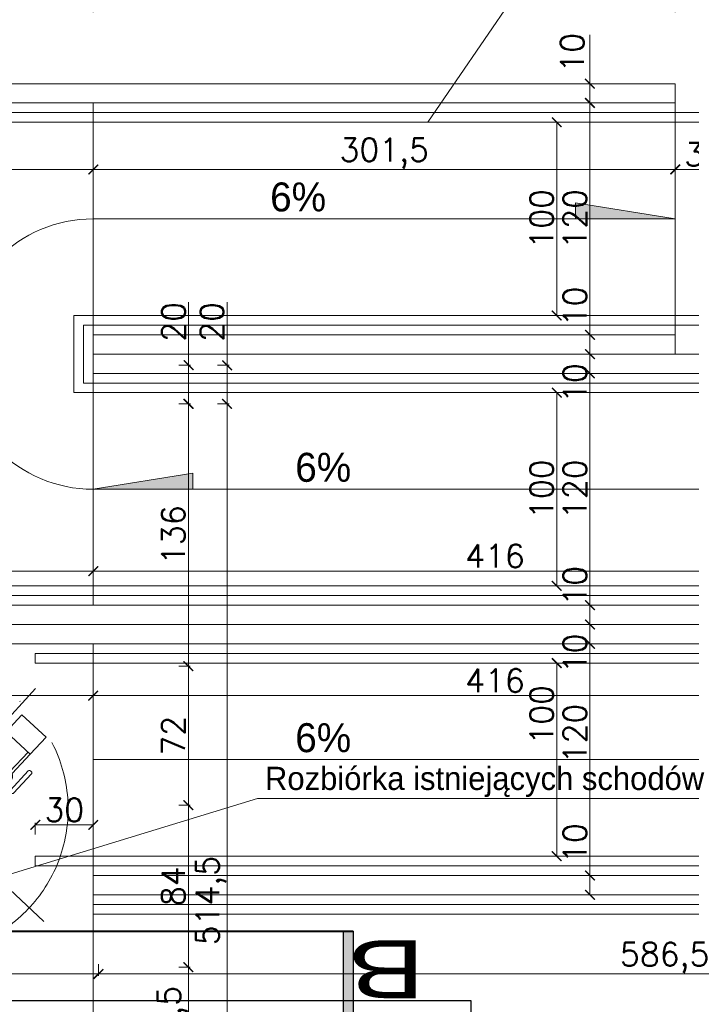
# Model space of a CAD drawing. Header units: millimetres. Extents: x -587 to 33545, y -26688 to 22494.
# Tile 174 of 256: x 10079 to 10427, y 11064 to 11574. Entities that reach past the tile are written whole.
import ezdxf
from ezdxf.lldxf.tags import DXFTag

# ---------------------------------------------------------------- set-up
doc = ezdxf.new("R2010")
doc.units = ezdxf.units.MM
doc.header["$MEASUREMENT"] = 0
doc.linetypes.add('ACAD_ISO10W100', pattern=[18, 12, -3, 0, -3])
doc.layers.add('D-opis', color=104, linetype='Continuous')
for name, color, linetype, lineweight in [('k_wyburzenia widoczne', 252, 'PNEUMATIC2', 30), ('l.widokowa', 140, 'Continuous', 15), ('l.wypełnien', 253, 'Continuous', 5), ('szraf1', 8, 'Continuous', 5), ('wymiarowanie', 176, 'Continuous', 9)]:
    doc.layers.add(name, color=color, linetype=linetype, lineweight=lineweight)
doc.styles.add('ROMANS', font='romans')
doc.styles.add('styl2', font='simplex.shx')
tags = doc.linetypes.add('DASH', pattern=[15, 10, -5]).pattern_tags.tags
tags[6:7] = [DXFTag(74, 4), DXFTag(75, 0), DXFTag(340, '0'), DXFTag(46, 0.0), DXFTag(50, 0.0), DXFTag(44, 0.0), DXFTag(45, 0.0)]
tags[4:5] = [DXFTag(74, 4), DXFTag(75, 0), DXFTag(340, '0'), DXFTag(46, 0.0), DXFTag(50, 0.0), DXFTag(44, 0.0), DXFTag(45, 0.0)]
doc.linetypes.add('PNEUMATIC2', pattern='A,0.5,-0.25,["//",Standard,S=0.2,R=0,X=-0.1,Y=-0.1],-0.25', length=1)
doc.dimstyles.new('Skala 1-50', dxfattribs={"dimtxt": 12, "dimasz": 5, "dimexe": 1, "dimexo": 1, "dimgap": 1.5, "dimtad": 1, "dimdec": 1, "dimrnd": 0.5, "dimtxsty": 'styl2', "dimblk": 'ARCHTICK', "dimcen": 5, "dimadec": 0, "dimazin": 0, "dimtfac": 1, "dimtdec": 1, "dimtmove": 1, "dimatfit": 3, "dimldrblk": 'ARCHTICK', "dimfxl": 5, "dimfxlon": 1, "dimlwd": -1, "dimlwe": -1, "dimarcsym": 0})

# ---------------------------------------------------------------- blocks, each defined once
blk = doc.blocks.new('FOTEL-K')
at = {"linetype": 'ACAD_ISO10W100'}
for p, q in [((5.633, 7.569), (-5.633, -7.569)), ((7.569, -5.633), (-7.569, 5.633))]:
    blk.add_line(p, q, dxfattribs=at)
for p, q in [((0.222, 4.361), (4.187, 1.41)), ((-0.001, 2.861), (-0.108, 2.718)), ((0.798, 2.266), (-0.001, 2.861)), ((-0.108, 2.718), (0.638, 2.163)), ((1.062, 2.419), (5.201, -0.661)), ((1.629, 2.451), (1.412, 2.159)), ((1.827, 2.303), (1.61, 2.011)), ((-2.741, -0.82), (-2.635, -0.677)), ((-1.941, -1.415), (-2.741, -0.82)), ((-2.635, -0.677), (-1.889, -1.232)), ((6.591, -1.997), (5.367, -1.086)), ((-4.113, -1.465), (-0.148, -4.416)), ((5.289, -1.263), (2.729, -4.704)), ((6.489, -2.135), (5.265, -1.224)), ((2.127, -4.792), (-2.012, -1.712)), ((-1.663, -1.972), (-1.907, -2.301)), ((-1.465, -2.119), (-1.709, -2.448)), ((3.805, -5.74), (2.581, -4.829)), ((3.908, -5.603), (2.684, -4.692))]:
    blk.add_line(p, q)
for points in [[(4.297, 0.733), (4.246, 0.664, -0.414214), (4.065, 0.637), (-0.557, 4.077, -0.414214), (-0.584, 4.258), (-0.532, 4.327, -0.414214), (-0.352, 4.353), (4.271, 0.913, -0.414214)], [(6.473, -0.994), (6.427, -1.056, -0.414214), (6.307, -1.074), (5.103, -0.178, -0.414214), (5.085, -0.058), (5.132, 0.004, -0.414214), (5.252, 0.022), (6.456, -0.874, -0.414214)], [(0.556, -4.295), (0.505, -4.364, -0.414214), (0.324, -4.39), (-4.298, -0.95, -0.414214), (-4.325, -0.769), (-4.273, -0.7, -0.414214), (-4.093, -0.674), (0.53, -4.114, -0.414214)], [(2.811, -5.915), (2.857, -5.853, 0.414214), (2.839, -5.733), (1.636, -4.837, 0.414214), (1.515, -4.855), (1.469, -4.917, 0.414214), (1.487, -5.037), (2.691, -5.933, 0.414214)]]:
    blk.add_lwpolyline(points, format="xyb", close=True)
for points in [[(7.655, -2.789), (6.591, -1.997), (5.464, -3.512), (6.527, -4.304)], [(4.869, -6.532), (3.805, -5.74), (4.933, -4.225), (5.997, -5.017)]]:
    blk.add_lwpolyline(points, close=True)
blk.add_circle((0, 0), 8.291, dxfattribs=at)
for centre, radius, start, end in [((4.045, -3.01), 6.195, 118.7855, 167.9004), ((4.33, -3.223), 6.195, 118.7855, 167.9004), ((4.944, -1.006), 0.43, 323.343, 53.343), ((2.384, -4.447), 0.43, 233.343, 323.343)]:
    blk.add_arc(centre, radius, start, end)
blk = doc.blocks.new('_ArchTick')
at = {"color": 0, "linetype": 'ByBlock', "const_width": 0.15}
blk.add_lwpolyline([(-0.5, -0.5), (0.5, 0.5)], dxfattribs=at)
blk = doc.blocks.new('*D5692')
at = {"layer": 'Defpoints', "color": 0}
for p in [(10375.04, 11520.57), (10357.17, 11420.57), (10375.04, 11420.57)]:
    blk.add_point(p, dxfattribs=at)
at = {"layer": 'wymiarowanie', "color": 0}
for p, q in [((10362.17, 11520.57), (10356.17, 11520.57)), ((10357.17, 11520.57), (10357.17, 11420.57)), ((10362.17, 11420.57), (10356.17, 11420.57))]:
    blk.add_line(p, q, dxfattribs=at)
at = {"layer": 'wymiarowanie', "color": 0, "xscale": 5, "yscale": 5, "zscale": 5}
for p, rotation in [((10357.17, 11520.57), 90), ((10357.17, 11420.57), 270)]:
    blk.add_blockref('_ArchTick', p, dxfattribs=dict(at, rotation=rotation))
at = {"layer": 'wymiarowanie', "color": 0, "insert": (10349.37, 11470.57), "char_height": 12, "attachment_point": 5, "rotation": 90, "style": 'styl2'}
blk.add_mtext('100', dxfattribs=at)
blk = doc.blocks.new('*D5693')
at = {"layer": 'Defpoints', "color": 0}
for p in [(10375.04, 11380.57), (10357.17, 11280.57), (10375.04, 11280.57)]:
    blk.add_point(p, dxfattribs=at)
at = {"layer": 'wymiarowanie', "color": 0}
for p, q in [((10362.17, 11380.57), (10356.17, 11380.57)), ((10357.17, 11380.57), (10357.17, 11280.57)), ((10362.17, 11280.57), (10356.17, 11280.57))]:
    blk.add_line(p, q, dxfattribs=at)
at = {"layer": 'wymiarowanie', "color": 0, "xscale": 5, "yscale": 5, "zscale": 5}
for p, rotation in [((10357.17, 11380.57), 90), ((10357.17, 11280.57), 270)]:
    blk.add_blockref('_ArchTick', p, dxfattribs=dict(at, rotation=rotation))
at = {"layer": 'wymiarowanie', "color": 0, "insert": (10349.37, 11330.57), "char_height": 12, "attachment_point": 5, "rotation": 90, "style": 'styl2'}
blk.add_mtext('100', dxfattribs=at)
blk = doc.blocks.new('*D5694')
at = {"layer": 'Defpoints', "color": 0}
for p in [(10375.04, 11240.57), (10357.17, 11140.57), (10375.04, 11140.57)]:
    blk.add_point(p, dxfattribs=at)
at = {"layer": 'wymiarowanie', "color": 0}
for p, q in [((10362.17, 11240.57), (10356.17, 11240.57)), ((10357.17, 11240.57), (10357.17, 11140.57)), ((10362.17, 11140.57), (10356.17, 11140.57))]:
    blk.add_line(p, q, dxfattribs=at)
at = {"layer": 'wymiarowanie', "color": 0, "xscale": 5, "yscale": 5, "zscale": 5}
for p, rotation in [((10357.17, 11240.57), 90), ((10357.17, 11140.57), 270)]:
    blk.add_blockref('_ArchTick', p, dxfattribs=dict(at, rotation=rotation))
at = {"layer": 'wymiarowanie', "color": 0, "insert": (10349.37, 11213.73), "char_height": 12, "attachment_point": 5, "rotation": 90, "style": 'styl2'}
blk.add_mtext('100', dxfattribs=at)
blk = doc.blocks.new('*D5695')
at = {"layer": 'Defpoints', "color": 0}
for p in [(9956.69, 11299.9), (10117.19, 11299.9), (10117.19, 11288.17)]:
    blk.add_point(p, dxfattribs=at)
at = {"layer": 'wymiarowanie', "color": 0}
for p, q in [((9956.69, 11293.17), (9956.69, 11287.17)), ((10117.19, 11293.17), (10117.19, 11287.17)), ((9956.69, 11288.17), (10117.19, 11288.17))]:
    blk.add_line(p, q, dxfattribs=at)
at = {"layer": 'wymiarowanie', "color": 0, "xscale": 5, "yscale": 5, "zscale": 5, "rotation": 180}
blk.add_blockref('_ArchTick', (9956.69, 11288.17), dxfattribs=at)
at = {"layer": 'wymiarowanie', "color": 0, "xscale": 5, "yscale": 5, "zscale": 5}
blk.add_blockref('_ArchTick', (10117.19, 11288.17), dxfattribs=at)
at = {"layer": 'wymiarowanie', "color": 0, "insert": (10036.94, 11296.52), "char_height": 12, "attachment_point": 5, "style": 'styl2'}
blk.add_mtext('160,5', dxfattribs=at)
blk = doc.blocks.new('*D5696')
at = {"layer": 'Defpoints', "color": 0}
for p in [(10533.19, 11304.93), (10117.19, 11299.9), (10533.19, 11288.17)]:
    blk.add_point(p, dxfattribs=at)
at = {"layer": 'wymiarowanie', "color": 0}
for p, q in [((10117.19, 11293.17), (10117.19, 11287.17)), ((10533.19, 11293.17), (10533.19, 11287.17)), ((10117.19, 11288.17), (10533.19, 11288.17))]:
    blk.add_line(p, q, dxfattribs=at)
at = {"layer": 'wymiarowanie', "color": 0, "xscale": 5, "yscale": 5, "zscale": 5, "rotation": 180}
blk.add_blockref('_ArchTick', (10117.19, 11288.17), dxfattribs=at)
at = {"layer": 'wymiarowanie', "color": 0, "xscale": 5, "yscale": 5, "zscale": 5}
blk.add_blockref('_ArchTick', (10533.19, 11288.17), dxfattribs=at)
at = {"layer": 'wymiarowanie', "color": 0, "insert": (10325.19, 11295.97), "char_height": 12, "attachment_point": 5, "style": 'styl2'}
blk.add_mtext('416', dxfattribs=at)
blk = doc.blocks.new('*D5698')
at = {"layer": 'Defpoints', "color": 0}
for p in [(9944.19, 11124.97), (10119.88, 11120.57), (10119.88, 11079.6)]:
    blk.add_point(p, dxfattribs=at)
at = {"layer": 'wymiarowanie', "color": 0}
for p, q in [((9944.19, 11084.6), (9944.19, 11078.6)), ((10119.88, 11084.6), (10119.88, 11078.6)), ((9944.19, 11079.6), (10119.88, 11079.6))]:
    blk.add_line(p, q, dxfattribs=at)
at = {"layer": 'wymiarowanie', "color": 0, "xscale": 5, "yscale": 5, "zscale": 5, "rotation": 180}
blk.add_blockref('_ArchTick', (9944.19, 11079.6), dxfattribs=at)
at = {"layer": 'wymiarowanie', "color": 0, "xscale": 5, "yscale": 5, "zscale": 5}
blk.add_blockref('_ArchTick', (10119.88, 11079.6), dxfattribs=at)
at = {"layer": 'wymiarowanie', "color": 0, "insert": (10032.03, 11087.8), "char_height": 12, "attachment_point": 5, "style": 'styl2'}
blk.add_mtext('175,5', dxfattribs=at)
blk = doc.blocks.new('*D5699')
at = {"layer": 'Defpoints', "color": 0}
for p in [(10119.88, 11120.57), (10706.25, 11120.57), (10706.25, 11079.6)]:
    blk.add_point(p, dxfattribs=at)
at = {"layer": 'wymiarowanie', "color": 0}
for p, q in [((10119.88, 11084.6), (10119.88, 11078.6)), ((10706.25, 11084.6), (10706.25, 11078.6)), ((10119.88, 11079.6), (10706.25, 11079.6))]:
    blk.add_line(p, q, dxfattribs=at)
at = {"layer": 'wymiarowanie', "color": 0, "xscale": 5, "yscale": 5, "zscale": 5, "rotation": 180}
blk.add_blockref('_ArchTick', (10119.88, 11079.6), dxfattribs=at)
at = {"layer": 'wymiarowanie', "color": 0, "xscale": 5, "yscale": 5, "zscale": 5}
blk.add_blockref('_ArchTick', (10706.25, 11079.6), dxfattribs=at)
at = {"layer": 'wymiarowanie', "color": 0, "insert": (10413.07, 11087.95), "char_height": 12, "attachment_point": 5, "style": 'styl2'}
blk.add_mtext('586,5', dxfattribs=at)
blk = doc.blocks.new('*D5739')
at = {"layer": 'Defpoints', "color": 0}
for p in [(11106.25, 11678.32), (11106.25, 11400.57), (9944.19, 11394.77)]:
    blk.add_point(p, dxfattribs=at)
at = {"layer": 'wymiarowanie', "color": 0}
for p, q in [((9944.19, 11673.32), (9944.19, 11679.32)), ((9944.19, 11678.32), (11106.25, 11678.32)), ((11106.25, 11673.32), (11106.25, 11679.32))]:
    blk.add_line(p, q, dxfattribs=at)
at = {"layer": 'wymiarowanie', "color": 0, "xscale": 5, "yscale": 5, "zscale": 5, "rotation": 180}
blk.add_blockref('_ArchTick', (9944.19, 11678.32), dxfattribs=at)
at = {"layer": 'wymiarowanie', "color": 0, "xscale": 5, "yscale": 5, "zscale": 5}
blk.add_blockref('_ArchTick', (11106.25, 11678.32), dxfattribs=at)
at = {"layer": 'wymiarowanie', "color": 0, "insert": (10525.22, 11686.12), "char_height": 12, "attachment_point": 5, "style": 'styl2'}
blk.add_mtext('1162', dxfattribs=at)
blk = doc.blocks.new('*D5756')
at = {"layer": 'Defpoints', "color": 0}
for p in [(10021.42, 11394.77), (10021.42, 11374.77), (10166.57, 11374.77)]:
    blk.add_point(p, dxfattribs=at)
at = {"layer": 'wymiarowanie', "color": 0}
for p, q in [((10166.57, 11394.77), (10166.57, 11427.47)), ((10161.57, 11394.77), (10167.57, 11394.77)), ((10166.57, 11394.77), (10166.57, 11374.77)), ((10161.57, 11374.77), (10167.57, 11374.77))]:
    blk.add_line(p, q, dxfattribs=at)
at = {"layer": 'wymiarowanie', "color": 0, "xscale": 5, "yscale": 5, "zscale": 5}
for p, rotation in [((10166.57, 11394.77), 90), ((10166.57, 11374.77), 270)]:
    blk.add_blockref('_ArchTick', p, dxfattribs=dict(at, rotation=rotation))
at = {"layer": 'wymiarowanie', "color": 0, "insert": (10158.77, 11417.22), "char_height": 12, "attachment_point": 5, "rotation": 90, "style": 'styl2'}
blk.add_mtext('20', dxfattribs=at)
blk = doc.blocks.new('*D5757')
at = {"layer": 'Defpoints', "color": 0}
for p in [(10021.42, 11374.77), (10031.42, 11238.89), (10166.44, 11238.89)]:
    blk.add_point(p, dxfattribs=at)
at = {"layer": 'wymiarowanie', "color": 0}
for p, q in [((10161.44, 11374.77), (10167.44, 11374.77)), ((10166.44, 11374.77), (10166.44, 11238.89)), ((10161.44, 11238.89), (10167.44, 11238.89))]:
    blk.add_line(p, q, dxfattribs=at)
at = {"layer": 'wymiarowanie', "color": 0, "xscale": 5, "yscale": 5, "zscale": 5}
for p, rotation in [((10166.44, 11374.77), 90), ((10166.44, 11238.89), 270)]:
    blk.add_blockref('_ArchTick', p, dxfattribs=dict(at, rotation=rotation))
at = {"layer": 'wymiarowanie', "color": 0, "insert": (10158.64, 11306.83), "char_height": 12, "attachment_point": 5, "rotation": 90, "style": 'styl2'}
blk.add_mtext('136', dxfattribs=at)
blk = doc.blocks.new('*D5758')
at = {"layer": 'Defpoints', "color": 0}
for p in [(10031.42, 11238.89), (10028.92, 11166.96), (10166.44, 11166.96)]:
    blk.add_point(p, dxfattribs=at)
at = {"layer": 'wymiarowanie', "color": 0}
for p, q in [((10161.44, 11238.89), (10167.44, 11238.89)), ((10166.44, 11238.89), (10166.44, 11166.96)), ((10161.44, 11166.96), (10167.44, 11166.96))]:
    blk.add_line(p, q, dxfattribs=at)
at = {"layer": 'wymiarowanie', "color": 0, "xscale": 5, "yscale": 5, "zscale": 5}
for p, rotation in [((10166.44, 11238.89), 90), ((10166.44, 11166.96), 270)]:
    blk.add_blockref('_ArchTick', p, dxfattribs=dict(at, rotation=rotation))
at = {"layer": 'wymiarowanie', "color": 0, "insert": (10158.64, 11202.93), "char_height": 12, "attachment_point": 5, "rotation": 90, "style": 'styl2'}
blk.add_mtext('72', dxfattribs=at)
blk = doc.blocks.new('*D5759')
at = {"layer": 'Defpoints', "color": 0}
for p in [(10028.92, 11166.96), (10034.96, 11083.06), (10166.44, 11083.06)]:
    blk.add_point(p, dxfattribs=at)
at = {"layer": 'wymiarowanie', "color": 0}
for p, q in [((10161.44, 11166.96), (10167.44, 11166.96)), ((10166.44, 11166.96), (10166.44, 11083.06)), ((10161.44, 11083.06), (10167.44, 11083.06))]:
    blk.add_line(p, q, dxfattribs=at)
at = {"layer": 'wymiarowanie', "color": 0, "xscale": 5, "yscale": 5, "zscale": 5}
for p, rotation in [((10166.44, 11166.96), 90), ((10166.44, 11083.06), 270)]:
    blk.add_blockref('_ArchTick', p, dxfattribs=dict(at, rotation=rotation))
at = {"layer": 'wymiarowanie', "color": 0, "insert": (10158.64, 11125.01), "char_height": 12, "attachment_point": 5, "rotation": 90, "style": 'styl2'}
blk.add_mtext('84', dxfattribs=at)
blk = doc.blocks.new('*D5760')
at = {"layer": 'Defpoints', "color": 0}
for p in [(10034.96, 11083.06), (9924.19, 11011.39), (10166.44, 11011.39)]:
    blk.add_point(p, dxfattribs=at)
at = {"layer": 'wymiarowanie', "color": 0}
for p, q in [((10161.44, 11083.06), (10167.44, 11083.06)), ((10166.44, 11083.06), (10166.44, 11011.39)), ((10161.44, 11011.39), (10167.44, 11011.39))]:
    blk.add_line(p, q, dxfattribs=at)
at = {"layer": 'wymiarowanie', "color": 0, "xscale": 5, "yscale": 5, "zscale": 5}
for p, rotation in [((10166.44, 11083.06), 90), ((10166.44, 11011.39), 270)]:
    blk.add_blockref('_ArchTick', p, dxfattribs=dict(at, rotation=rotation))
at = {"layer": 'wymiarowanie', "color": 0, "insert": (10158.24, 11055.35), "char_height": 12, "attachment_point": 5, "rotation": 90, "style": 'styl2'}
blk.add_mtext('71,5', dxfattribs=at)
blk = doc.blocks.new('*D5763')
at = {"layer": 'Defpoints', "color": 0}
for p in [(10179.44, 11394.77), (10179.44, 11374.77), (10186.5, 11374.77)]:
    blk.add_point(p, dxfattribs=at)
at = {"layer": 'wymiarowanie', "color": 0}
for p, q in [((10186.5, 11394.77), (10186.5, 11427.44)), ((10181.5, 11394.77), (10187.5, 11394.77)), ((10186.5, 11394.77), (10186.5, 11374.77)), ((10181.5, 11374.77), (10187.5, 11374.77))]:
    blk.add_line(p, q, dxfattribs=at)
at = {"layer": 'wymiarowanie', "color": 0, "xscale": 5, "yscale": 5, "zscale": 5}
for p, rotation in [((10186.5, 11394.77), 90), ((10186.5, 11374.77), 270)]:
    blk.add_blockref('_ArchTick', p, dxfattribs=dict(at, rotation=rotation))
at = {"layer": 'wymiarowanie', "color": 0, "insert": (10178.69, 11417.2), "char_height": 12, "attachment_point": 5, "rotation": 90, "style": 'styl2'}
blk.add_mtext('20', dxfattribs=at)
blk = doc.blocks.new('*D5764')
at = {"layer": 'Defpoints', "color": 0}
for p in [(10166.44, 11374.77), (10174.99, 10860.39), (10186.5, 10860.39)]:
    blk.add_point(p, dxfattribs=at)
at = {"layer": 'wymiarowanie', "color": 0}
for p, q in [((10181.5, 11374.77), (10187.5, 11374.77)), ((10186.5, 11374.77), (10186.5, 10860.39)), ((10181.5, 10860.39), (10187.5, 10860.39))]:
    blk.add_line(p, q, dxfattribs=at)
at = {"layer": 'wymiarowanie', "color": 0, "xscale": 5, "yscale": 5, "zscale": 5}
for p, rotation in [((10186.5, 11374.77), 90), ((10186.5, 10860.39), 270)]:
    blk.add_blockref('_ArchTick', p, dxfattribs=dict(at, rotation=rotation))
at = {"layer": 'wymiarowanie', "color": 0, "insert": (10178.14, 11117.58), "char_height": 12, "attachment_point": 5, "rotation": 90, "style": 'styl2'}
blk.add_mtext('514,5', dxfattribs=at)
blk = doc.blocks.new('*D6248')
at = {"layer": 'Defpoints', "color": 0}
for p in [(10390.14, 11540.57), (10374.39, 11530.57), (10390.14, 11530.57)]:
    blk.add_point(p, dxfattribs=at)
at = {"layer": 'wymiarowanie', "color": 0}
for p, q in [((10374.39, 11540.57), (10374.39, 11565.9)), ((10379.39, 11540.57), (10373.39, 11540.57)), ((10374.39, 11540.57), (10374.39, 11530.57)), ((10379.39, 11530.57), (10373.39, 11530.57))]:
    blk.add_line(p, q, dxfattribs=at)
at = {"layer": 'wymiarowanie', "color": 0, "xscale": 5, "yscale": 5, "zscale": 5}
for p, rotation in [((10374.39, 11540.57), 90), ((10374.39, 11530.57), 270)]:
    blk.add_blockref('_ArchTick', p, dxfattribs=dict(at, rotation=rotation))
at = {"layer": 'wymiarowanie', "color": 0, "insert": (10365.21, 11556.59), "char_height": 12, "attachment_point": 5, "rotation": 90, "style": 'styl2'}
blk.add_mtext('10', dxfattribs=at)
blk = doc.blocks.new('*D6249')
at = {"layer": 'Defpoints', "color": 0}
for p in [(10390.14, 11530.57), (10374.39, 11410.57), (10402.16, 11410.57)]:
    blk.add_point(p, dxfattribs=at)
at = {"layer": 'wymiarowanie', "color": 0}
for p, q in [((10379.39, 11530.57), (10373.39, 11530.57)), ((10374.39, 11530.57), (10374.39, 11410.57)), ((10379.39, 11410.57), (10373.39, 11410.57))]:
    blk.add_line(p, q, dxfattribs=at)
at = {"layer": 'wymiarowanie', "color": 0, "xscale": 5, "yscale": 5, "zscale": 5}
for p, rotation in [((10374.39, 11530.57), 90), ((10374.39, 11410.57), 270)]:
    blk.add_blockref('_ArchTick', p, dxfattribs=dict(at, rotation=rotation))
at = {"layer": 'wymiarowanie', "color": 0, "insert": (10366.59, 11470.57), "char_height": 12, "attachment_point": 5, "rotation": 90, "style": 'styl2'}
blk.add_mtext('120', dxfattribs=at)
blk = doc.blocks.new('*D6250')
at = {"layer": 'Defpoints', "color": 0}
for p in [(10402.16, 11410.57), (10374.39, 11400.57), (10402.16, 11400.57)]:
    blk.add_point(p, dxfattribs=at)
at = {"layer": 'wymiarowanie', "color": 0}
for p, q in [((10374.39, 11410.57), (10374.39, 11434.48)), ((10379.39, 11410.57), (10373.39, 11410.57)), ((10374.39, 11410.57), (10374.39, 11400.57)), ((10379.39, 11400.57), (10373.39, 11400.57))]:
    blk.add_line(p, q, dxfattribs=at)
at = {"layer": 'wymiarowanie', "color": 0, "xscale": 5, "yscale": 5, "zscale": 5}
for p, rotation in [((10374.39, 11410.57), 90), ((10374.39, 11400.57), 270)]:
    blk.add_blockref('_ArchTick', p, dxfattribs=dict(at, rotation=rotation))
at = {"layer": 'wymiarowanie', "color": 0, "insert": (10366.59, 11425.18), "char_height": 12, "attachment_point": 5, "rotation": 90, "style": 'styl2'}
blk.add_mtext('10', dxfattribs=at)
blk = doc.blocks.new('*D6251')
at = {"layer": 'Defpoints', "color": 0}
for p in [(10402.16, 11400.57), (10374.39, 11390.57), (10401.79, 11390.57)]:
    blk.add_point(p, dxfattribs=at)
at = {"layer": 'wymiarowanie', "color": 0}
for p, q in [((10379.39, 11400.57), (10373.39, 11400.57)), ((10374.39, 11400.57), (10374.39, 11390.57)), ((10379.39, 11390.57), (10373.39, 11390.57))]:
    blk.add_line(p, q, dxfattribs=at)
at = {"layer": 'wymiarowanie', "color": 0, "xscale": 5, "yscale": 5, "zscale": 5}
for p, rotation in [((10374.39, 11400.57), 90), ((10374.39, 11390.57), 270)]:
    blk.add_blockref('_ArchTick', p, dxfattribs=dict(at, rotation=rotation))
at = {"layer": 'wymiarowanie', "color": 0, "insert": (10366.59, 11385.57), "char_height": 12, "attachment_point": 5, "rotation": 90, "style": 'styl2'}
blk.add_mtext('10', dxfattribs=at)
blk = doc.blocks.new('*D6252')
at = {"layer": 'Defpoints', "color": 0}
for p in [(10401.79, 11390.57), (10374.39, 11270.57), (10410.14, 11270.57)]:
    blk.add_point(p, dxfattribs=at)
at = {"layer": 'wymiarowanie', "color": 0}
for p, q in [((10379.39, 11390.57), (10373.39, 11390.57)), ((10374.39, 11390.57), (10374.39, 11270.57)), ((10379.39, 11270.57), (10373.39, 11270.57))]:
    blk.add_line(p, q, dxfattribs=at)
at = {"layer": 'wymiarowanie', "color": 0, "xscale": 5, "yscale": 5, "zscale": 5}
for p, rotation in [((10374.39, 11390.57), 90), ((10374.39, 11270.57), 270)]:
    blk.add_blockref('_ArchTick', p, dxfattribs=dict(at, rotation=rotation))
at = {"layer": 'wymiarowanie', "color": 0, "insert": (10366.59, 11330.57), "char_height": 12, "attachment_point": 5, "rotation": 90, "style": 'styl2'}
blk.add_mtext('120', dxfattribs=at)
blk = doc.blocks.new('*D6253')
at = {"layer": 'Defpoints', "color": 0}
for p in [(10410.14, 11270.57), (10374.39, 11260.57), (10413.05, 11260.57)]:
    blk.add_point(p, dxfattribs=at)
at = {"layer": 'wymiarowanie', "color": 0}
for p, q in [((10379.39, 11270.57), (10373.39, 11270.57)), ((10374.39, 11270.57), (10374.39, 11260.57)), ((10379.39, 11260.57), (10373.39, 11260.57))]:
    blk.add_line(p, q, dxfattribs=at)
at = {"layer": 'wymiarowanie', "color": 0, "xscale": 5, "yscale": 5, "zscale": 5}
for p, rotation in [((10374.39, 11270.57), 90), ((10374.39, 11260.57), 270)]:
    blk.add_blockref('_ArchTick', p, dxfattribs=dict(at, rotation=rotation))
at = {"layer": 'wymiarowanie', "color": 0, "insert": (10366.59, 11280.57), "char_height": 12, "attachment_point": 5, "rotation": 90, "style": 'styl2'}
blk.add_mtext('10', dxfattribs=at)
blk = doc.blocks.new('*D6254')
at = {"layer": 'Defpoints', "color": 0}
for p in [(10413.05, 11260.57), (10374.39, 11250.57), (10415.97, 11250.57)]:
    blk.add_point(p, dxfattribs=at)
at = {"layer": 'wymiarowanie', "color": 0}
for p, q in [((10379.39, 11260.57), (10373.39, 11260.57)), ((10374.39, 11260.57), (10374.39, 11250.57)), ((10379.39, 11250.57), (10373.39, 11250.57))]:
    blk.add_line(p, q, dxfattribs=at)
at = {"layer": 'wymiarowanie', "color": 0, "xscale": 5, "yscale": 5, "zscale": 5}
for p, rotation in [((10374.39, 11260.57), 90), ((10374.39, 11250.57), 270)]:
    blk.add_blockref('_ArchTick', p, dxfattribs=dict(at, rotation=rotation))
at = {"layer": 'wymiarowanie', "color": 0, "insert": (10366.59, 11245.57), "char_height": 12, "attachment_point": 5, "rotation": 90, "style": 'styl2'}
blk.add_mtext('10', dxfattribs=at)
blk = doc.blocks.new('*D6255')
at = {"layer": 'Defpoints', "color": 0}
for p in [(10415.97, 11250.57), (10374.39, 11130.57), (10395.24, 11130.57)]:
    blk.add_point(p, dxfattribs=at)
at = {"layer": 'wymiarowanie', "color": 0}
for p, q in [((10379.39, 11250.57), (10373.39, 11250.57)), ((10374.39, 11250.57), (10374.39, 11130.57)), ((10379.39, 11130.57), (10373.39, 11130.57))]:
    blk.add_line(p, q, dxfattribs=at)
at = {"layer": 'wymiarowanie', "color": 0, "xscale": 5, "yscale": 5, "zscale": 5}
for p, rotation in [((10374.39, 11250.57), 90), ((10374.39, 11130.57), 270)]:
    blk.add_blockref('_ArchTick', p, dxfattribs=dict(at, rotation=rotation))
at = {"layer": 'wymiarowanie', "color": 0, "insert": (10366.59, 11204.08), "char_height": 12, "attachment_point": 5, "rotation": 90, "style": 'styl2'}
blk.add_mtext('120', dxfattribs=at)
blk = doc.blocks.new('*D6256')
at = {"layer": 'Defpoints', "color": 0}
for p in [(10395.24, 11130.57), (10374.39, 11120.57), (10391.83, 11120.57)]:
    blk.add_point(p, dxfattribs=at)
at = {"layer": 'wymiarowanie', "color": 0}
for p, q in [((10374.39, 11130.57), (10374.39, 11156.59)), ((10379.39, 11130.57), (10373.39, 11130.57)), ((10374.39, 11130.57), (10374.39, 11120.57)), ((10379.39, 11120.57), (10373.39, 11120.57))]:
    blk.add_line(p, q, dxfattribs=at)
at = {"layer": 'wymiarowanie', "color": 0, "xscale": 5, "yscale": 5, "zscale": 5}
for p, rotation in [((10374.39, 11130.57), 90), ((10374.39, 11120.57), 270)]:
    blk.add_blockref('_ArchTick', p, dxfattribs=dict(at, rotation=rotation))
at = {"layer": 'wymiarowanie', "color": 0, "insert": (10366.59, 11147.29), "char_height": 12, "attachment_point": 5, "rotation": 90, "style": 'styl2'}
blk.add_mtext('10', dxfattribs=at)
blk = doc.blocks.new('*D6272')
at = {"layer": 'Defpoints', "color": 0}
for p in [(10117.19, 11582.57), (9956.69, 11530.57), (10117.19, 11530.57)]:
    blk.add_point(p, dxfattribs=at)
at = {"layer": 'wymiarowanie', "color": 0}
for p, q in [((9956.69, 11577.57), (9956.69, 11583.57)), ((10117.19, 11577.57), (10117.19, 11583.57)), ((9956.69, 11582.57), (10117.19, 11582.57))]:
    blk.add_line(p, q, dxfattribs=at)
at = {"layer": 'wymiarowanie', "color": 0, "xscale": 5, "yscale": 5, "zscale": 5, "rotation": 180}
blk.add_blockref('_ArchTick', (9956.69, 11582.57), dxfattribs=at)
at = {"layer": 'wymiarowanie', "color": 0, "xscale": 5, "yscale": 5, "zscale": 5}
blk.add_blockref('_ArchTick', (10117.19, 11582.57), dxfattribs=at)
at = {"layer": 'wymiarowanie', "color": 0, "insert": (10036.94, 11590.92), "char_height": 12, "attachment_point": 5, "style": 'styl2'}
blk.add_mtext('160,5', dxfattribs=at)
blk = doc.blocks.new('*D6273')
at = {"layer": 'Defpoints', "color": 0}
for p in [(10418.52, 11582.57), (10418.52, 11540.57), (10117.19, 11530.57)]:
    blk.add_point(p, dxfattribs=at)
at = {"layer": 'wymiarowanie', "color": 0}
for p, q in [((10117.19, 11577.57), (10117.19, 11583.57)), ((10418.52, 11577.57), (10418.52, 11583.57)), ((10117.19, 11582.57), (10418.52, 11582.57))]:
    blk.add_line(p, q, dxfattribs=at)
at = {"layer": 'wymiarowanie', "color": 0, "xscale": 5, "yscale": 5, "zscale": 5, "rotation": 180}
blk.add_blockref('_ArchTick', (10117.19, 11582.57), dxfattribs=at)
at = {"layer": 'wymiarowanie', "color": 0, "xscale": 5, "yscale": 5, "zscale": 5}
blk.add_blockref('_ArchTick', (10418.52, 11582.57), dxfattribs=at)
at = {"layer": 'wymiarowanie', "color": 0, "insert": (10267.85, 11590.92), "char_height": 12, "attachment_point": 5, "style": 'styl2'}
blk.add_mtext('301,5', dxfattribs=at)
blk = doc.blocks.new('*D6293')
at = {"layer": 'Defpoints', "color": 0}
for p in [(9956.69, 11530.57), (10117.19, 11530.57), (10117.19, 11496.15)]:
    blk.add_point(p, dxfattribs=at)
at = {"layer": 'wymiarowanie', "color": 0}
for p, q in [((9956.69, 11501.15), (9956.69, 11495.15)), ((10117.19, 11501.15), (10117.19, 11495.15)), ((9956.69, 11496.15), (10117.19, 11496.15))]:
    blk.add_line(p, q, dxfattribs=at)
at = {"layer": 'wymiarowanie', "color": 0, "xscale": 5, "yscale": 5, "zscale": 5, "rotation": 180}
blk.add_blockref('_ArchTick', (9956.69, 11496.15), dxfattribs=at)
at = {"layer": 'wymiarowanie', "color": 0, "xscale": 5, "yscale": 5, "zscale": 5}
blk.add_blockref('_ArchTick', (10117.19, 11496.15), dxfattribs=at)
at = {"layer": 'wymiarowanie', "color": 0, "insert": (10036.94, 11504.5), "char_height": 12, "attachment_point": 5, "style": 'styl2'}
blk.add_mtext('160,5', dxfattribs=at)
blk = doc.blocks.new('*D6294')
at = {"layer": 'Defpoints', "color": 0}
for p in [(10117.19, 11530.57), (10418.52, 11520.57), (10418.52, 11496.15)]:
    blk.add_point(p, dxfattribs=at)
at = {"layer": 'wymiarowanie', "color": 0}
for p, q in [((10117.19, 11501.15), (10117.19, 11495.15)), ((10418.52, 11501.15), (10418.52, 11495.15)), ((10117.19, 11496.15), (10418.52, 11496.15))]:
    blk.add_line(p, q, dxfattribs=at)
at = {"layer": 'wymiarowanie', "color": 0, "xscale": 5, "yscale": 5, "zscale": 5, "rotation": 180}
blk.add_blockref('_ArchTick', (10117.19, 11496.15), dxfattribs=at)
at = {"layer": 'wymiarowanie', "color": 0, "xscale": 5, "yscale": 5, "zscale": 5}
blk.add_blockref('_ArchTick', (10418.52, 11496.15), dxfattribs=at)
at = {"layer": 'wymiarowanie', "color": 0, "insert": (10267.85, 11504.5), "char_height": 12, "attachment_point": 5, "style": 'styl2'}
blk.add_mtext('301,5', dxfattribs=at)
blk = doc.blocks.new('*D6295')
at = {"layer": 'Defpoints', "color": 0}
for p in [(10418.52, 11520.57), (10448.52, 11520.57), (10448.52, 11496.15)]:
    blk.add_point(p, dxfattribs=at)
at = {"layer": 'wymiarowanie', "color": 0}
for p, q in [((10418.52, 11501.15), (10418.52, 11495.15)), ((10448.52, 11501.15), (10448.52, 11495.15)), ((10418.52, 11496.15), (10448.52, 11496.15))]:
    blk.add_line(p, q, dxfattribs=at)
at = {"layer": 'wymiarowanie', "color": 0, "xscale": 5, "yscale": 5, "zscale": 5, "rotation": 180}
blk.add_blockref('_ArchTick', (10418.52, 11496.15), dxfattribs=at)
at = {"layer": 'wymiarowanie', "color": 0, "xscale": 5, "yscale": 5, "zscale": 5}
blk.add_blockref('_ArchTick', (10448.52, 11496.15), dxfattribs=at)
at = {"layer": 'wymiarowanie', "color": 0, "insert": (10433.52, 11503.95), "char_height": 12, "attachment_point": 5, "style": 'styl2'}
blk.add_mtext('30', dxfattribs=at)
blk = doc.blocks.new('*D6296')
at = {"layer": 'Defpoints', "color": 0}
for p in [(9944.19, 11250.57), (10117.19, 11250.57), (10117.19, 11223.68)]:
    blk.add_point(p, dxfattribs=at)
at = {"layer": 'wymiarowanie', "color": 0}
for p, q in [((9944.19, 11228.68), (9944.19, 11222.68)), ((10117.19, 11228.68), (10117.19, 11222.68)), ((9944.19, 11223.68), (10117.19, 11223.68))]:
    blk.add_line(p, q, dxfattribs=at)
at = {"layer": 'wymiarowanie', "color": 0, "xscale": 5, "yscale": 5, "zscale": 5, "rotation": 180}
blk.add_blockref('_ArchTick', (9944.19, 11223.68), dxfattribs=at)
at = {"layer": 'wymiarowanie', "color": 0, "xscale": 5, "yscale": 5, "zscale": 5}
blk.add_blockref('_ArchTick', (10117.19, 11223.68), dxfattribs=at)
at = {"layer": 'wymiarowanie', "color": 0, "insert": (10030.69, 11231.49), "char_height": 12, "attachment_point": 5, "style": 'styl2'}
blk.add_mtext('173', dxfattribs=at)
blk = doc.blocks.new('*D6297')
at = {"layer": 'Defpoints', "color": 0}
for p in [(10117.19, 11250.57), (10533.19, 11240.57), (10533.19, 11223.68)]:
    blk.add_point(p, dxfattribs=at)
at = {"layer": 'wymiarowanie', "color": 0}
for p, q in [((10117.19, 11228.68), (10117.19, 11222.68)), ((10533.19, 11228.68), (10533.19, 11222.68)), ((10117.19, 11223.68), (10533.19, 11223.68))]:
    blk.add_line(p, q, dxfattribs=at)
at = {"layer": 'wymiarowanie', "color": 0, "xscale": 5, "yscale": 5, "zscale": 5, "rotation": 180}
blk.add_blockref('_ArchTick', (10117.19, 11223.68), dxfattribs=at)
at = {"layer": 'wymiarowanie', "color": 0, "xscale": 5, "yscale": 5, "zscale": 5}
blk.add_blockref('_ArchTick', (10533.19, 11223.68), dxfattribs=at)
at = {"layer": 'wymiarowanie', "color": 0, "insert": (10325.19, 11231.49), "char_height": 12, "attachment_point": 5, "style": 'styl2'}
blk.add_mtext('416', dxfattribs=at)
blk = doc.blocks.new('*D6298')
at = {"layer": 'Defpoints', "color": 0}
for p in [(10117.19, 11156.75), (10087.19, 11140.57), (10117.19, 11140.57)]:
    blk.add_point(p, dxfattribs=at)
at = {"layer": 'wymiarowanie', "color": 0}
for p, q in [((10087.19, 11151.75), (10087.19, 11157.75)), ((10087.19, 11156.75), (10117.19, 11156.75)), ((10117.19, 11151.75), (10117.19, 11157.75))]:
    blk.add_line(p, q, dxfattribs=at)
at = {"layer": 'wymiarowanie', "color": 0, "xscale": 5, "yscale": 5, "zscale": 5, "rotation": 180}
blk.add_blockref('_ArchTick', (10087.19, 11156.75), dxfattribs=at)
at = {"layer": 'wymiarowanie', "color": 0, "xscale": 5, "yscale": 5, "zscale": 5}
blk.add_blockref('_ArchTick', (10117.19, 11156.75), dxfattribs=at)
at = {"layer": 'wymiarowanie', "color": 0, "insert": (10102.19, 11164.55), "char_height": 12, "attachment_point": 5, "style": 'styl2'}
blk.add_mtext('30', dxfattribs=at)

msp = doc.modelspace()

# ---------------------------------------------------------------- hatches: boundary and pattern name
msp.add_hatch(color=1).paths.add_polyline_path([(10251.78, 11101.7), (10251.78, 11051.7), (10246.78, 11051.7), (10246.78, 11101.7)])
at = {"layer": 'wymiarowanie'}
for points in [[(10418.52, 11470.57), (10366.89, 11478.89), (10366.89, 11470.57)], [(10117.19, 11330.57), (10168.81, 11338.89), (10168.81, 11330.57)]]:
    msp.add_hatch(color=256, dxfattribs=at).paths.add_polyline_path(points)

# ---------------------------------------------------------------- linework, layer by layer
at = {"color": 1}
for points in [[(10151.78, 11101.7), (10251.78, 11101.7)], [(10251.78, 11101.7), (10251.78, 11051.7), (10246.78, 11051.7), (10246.78, 11101.7), (10251.78, 11101.7)]]:
    msp.add_lwpolyline(points, dxfattribs=at)
at = {"layer": 'D-opis', "color": 1, "linetype": 'DASH', "lineweight": 0, "ltscale": 2.5, "const_width": 1}
msp.add_lwpolyline([(10251.78, 11101.7), (8796.61, 11101.7)], dxfattribs=at)
at = {"layer": 'k_wyburzenia widoczne', "ltscale": 20}
for points in [[(10312.81, 11065.61), (10058.81, 11065.61)], [(10312.81, 10840.39), (10312.81, 11065.61)]]:
    msp.add_lwpolyline(points, dxfattribs=at)
at = {"layer": 'l.widokowa', "color": 7}
for p, q in [((10418.52, 11540.57), (9946.69, 11540.57)), ((10418.52, 11400.57), (10418.52, 11540.57)), ((10117.19, 11115.57), (10711.25, 11115.57)), ((10117.19, 11110.57), (10716.25, 11110.57))]:
    msp.add_line(p, q, dxfattribs=at)
for points in [[(10418.52, 11530.57), (9956.69, 11530.57), (9956.69, 11270.57)], [(10117.19, 11530.57), (10117.19, 11270.57)], [(10448.52, 11525.57), (9961.69, 11525.57), (9961.69, 11275.57), (10538.19, 11275.57), (10538.19, 11245.57), (10087.19, 11245.57)], [(10448.52, 11520.57), (9966.69, 11520.57), (9966.69, 11280.57), (10543.19, 11280.57), (10543.19, 11240.57), (10087.19, 11240.57)], [(10448.52, 11420.57), (10107.19, 11420.57), (10107.19, 11380.57), (10686.25, 11380.57), (10686.25, 11140.57), (10087.19, 11140.57)], [(10448.52, 11415.57), (10112.19, 11415.57), (10112.19, 11385.57), (10691.25, 11385.57), (10691.25, 11135.57), (10087.19, 11135.57)], [(10418.52, 11410.57), (10117.19, 11410.57)], [(10706.25, 11400.57), (10117.19, 11400.57)], [(10696.25, 11390.57), (10117.19, 11390.57)], [(10533.19, 11270.57), (9956.6, 11270.57)], [(10533.19, 11260.57), (9944.19, 11260.57)], [(10533.19, 11250.57), (9944.19, 11250.57)], [(10117.19, 11250.57), (10117.19, 11120.57)], [(10087.19, 11245.57), (10087.19, 11240.57)], [(10087.19, 11140.57), (10087.19, 11135.57)], [(10696.25, 11130.57), (10117.19, 11130.57)], [(10706.25, 11120.57), (10117.19, 11120.57)]]:
    msp.add_lwpolyline(points, dxfattribs=at)
at = {"layer": 'l.wypełnien', "color": 252}
msp.add_line((10117.19, 11120.57), (10117.19, 10865.39), dxfattribs=at)
at = {"layer": 'wymiarowanie'}
for p, q in [((10290.44, 11520.57), (10348.87, 11605.99)), ((10058.81, 11126.57), (10202.28, 11170.49)), ((10202.28, 11170.49), (10465.94, 11170.49)), ((10117.19, 11120.57), (10706.25, 11120.57)), ((10117.19, 11115.57), (10117.19, 11110.57))]:
    msp.add_line(p, q, dxfattribs=at)
for points in [[(10418.52, 11470.57), (10366.89, 11478.89), (10366.89, 11470.57)], [(10117.19, 11330.57), (10168.81, 11338.89), (10168.81, 11330.57)]]:
    msp.add_lwpolyline(points, dxfattribs=at)
for points in [[(10418.52, 11470.57), (10117.19, 11470.57, 1), (10117.19, 11330.57), (10533.19, 11330.57)], [(10117.19, 11190.57), (10533.19, 11190.57, 1), (10533.19, 11330.57, 0.163757)]]:
    msp.add_lwpolyline(points, format="xyb", dxfattribs=at)

# ---------------------------------------------------------------- block references
at = {"layer": 'szraf1', "color": 7, "linetype": 'ByBlock', "xscale": -9.036144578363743, "yscale": 9.03614457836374, "zscale": 9.036144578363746, "rotation": -169.6209984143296}
msp.add_blockref('FOTEL-K', (10029.26, 11164.92), dxfattribs=at)

# ---------------------------------------------------------------- texts
at = {"layer": 'wymiarowanie', "char_height": 15, "width": 167.4466, "attachment_point": 1}
for insert in [(10139.54, 11489.42), (10152.54, 11349.42), (10152.54, 11209.42)]:
    msp.add_mtext('\\pxqc;{\\fCentury Gothic|b0|i0|c238|p0;6%}', dxfattribs=dict(at, insert=insert))
at = {"layer": 'wymiarowanie', "color": 6, "linetype": 'Continuous', "insert": (10533.74, 11186.84), "char_height": 12, "width": 327.6277, "attachment_point": 3, "style": 'ROMANS'}
msp.add_mtext('\\pxql;{\\fCentury Gothic|b0|i0|c238|p0;\\C256;Rozbiórka istniejących schodów\\P\\P }', dxfattribs=at)
at = {"layer": 'wymiarowanie', "color": 1, "insert": (10289, 11066.99), "char_height": 30, "width": 87.1863, "attachment_point": 1, "rotation": 180}
msp.add_mtext('{\\fCentury Gothic|b0|i0|c238|p0;\\W1.5;B}', dxfattribs=at)

# ---------------------------------------------------------------- dimensions: what is measured, and where the dimension line sits
at = {"layer": 'wymiarowanie'}
for base, p1, p2, picture, middle in [((11106.25, 11678.32), (9944.19, 11394.77), (11106.25, 11400.57), '*D5739', (10525.22, 11686.12)), ((10117.19, 11582.57), (9956.69, 11530.57), (10117.19, 11530.57), '*D6272', (10036.94, 11590.92)), ((10418.52, 11582.57), (10117.19, 11530.57), (10418.52, 11540.57), '*D6273', (10267.85, 11590.92)), ((10117.19, 11496.15), (9956.69, 11530.57), (10117.19, 11530.57), '*D6293', (10036.94, 11504.5)), ((10418.52, 11496.15), (10117.19, 11530.57), (10418.52, 11520.57), '*D6294', (10267.85, 11504.5)), ((10448.52, 11496.15), (10418.52, 11520.57), (10448.52, 11520.57), '*D6295', (10433.52, 11503.95)), ((10117.19, 11288.17), (9956.69, 11299.9), (10117.19, 11299.9), '*D5695', (10036.94, 11296.52)), ((10533.19, 11288.17), (10117.19, 11299.9), (10533.19, 11304.93), '*D5696', (10325.19, 11295.97)), ((10117.19, 11223.68), (9944.19, 11250.57), (10117.19, 11250.57), '*D6296', (10030.69, 11231.49)), ((10533.19, 11223.68), (10117.19, 11250.57), (10533.19, 11240.57), '*D6297', (10325.19, 11231.49)), ((10117.19, 11156.75), (10087.19, 11140.57), (10117.19, 11140.57), '*D6298', (10102.19, 11164.55)), ((10119.88, 11079.6), (9944.19, 11124.97), (10119.88, 11120.57), '*D5698', (10032.03, 11087.8)), ((10706.25, 11079.6), (10119.88, 11120.57), (10706.25, 11120.57), '*D5699', (10413.07, 11087.95))]:
    dim = msp.add_linear_dim(base=base, p1=p1, p2=p2, dimstyle='Skala 1-50', dxfattribs=at)
    dim.commit()
    dim.dimension.update_dxf_attribs({"geometry": picture, "text_midpoint": middle})
for base, p1, p2, picture, middle in [((10374.39, 11530.57), (10390.14, 11540.57), (10390.14, 11530.57), '*D6248', (10373.7, 11556.59)), ((10374.39, 11400.57), (10402.16, 11410.57), (10402.16, 11400.57), '*D6250', (10374.39, 11425.18)), ((10166.57, 11374.77), (10021.42, 11394.77), (10021.42, 11374.77), '*D5756', (10166.57, 11417.22)), ((10186.5, 11374.77), (10179.44, 11394.77), (10179.44, 11374.77), '*D5763', (10186.5, 11417.2)), ((10374.39, 11390.57), (10402.16, 11400.57), (10401.79, 11390.57), '*D6251', (10374.39, 11385.57)), ((10374.39, 11260.57), (10410.14, 11270.57), (10413.05, 11260.57), '*D6253', (10374.39, 11280.57)), ((10374.39, 11250.57), (10413.05, 11260.57), (10415.97, 11250.57), '*D6254', (10374.39, 11245.57)), ((10374.39, 11130.57), (10415.97, 11250.57), (10395.24, 11130.57), '*D6255', (10374.39, 11204.08)), ((10357.17, 11140.57), (10375.04, 11240.57), (10375.04, 11140.57), '*D5694', (10357.17, 11213.73)), ((10374.39, 11120.57), (10395.24, 11130.57), (10391.83, 11120.57), '*D6256', (10374.39, 11147.29)), ((10166.44, 11011.39), (10034.96, 11083.06), (9924.19, 11011.39), '*D5760', (10166.44, 11055.35))]:
    dim = msp.add_linear_dim(base=base, p1=p1, p2=p2, angle=90, dimstyle='Skala 1-50', dxfattribs=at)
    dim.commit()
    dim.dimension.update_dxf_attribs({"geometry": picture, "text_midpoint": middle, "dimtype": 160})
for base, p1, p2, picture, middle in [((10374.39, 11410.57), (10390.14, 11530.57), (10402.16, 11410.57), '*D6249', (10366.59, 11470.57)), ((10357.17, 11420.57), (10375.04, 11520.57), (10375.04, 11420.57), '*D5692', (10349.37, 11470.57)), ((10374.39, 11270.57), (10401.79, 11390.57), (10410.14, 11270.57), '*D6252', (10366.59, 11330.57)), ((10357.17, 11280.57), (10375.04, 11380.57), (10375.04, 11280.57), '*D5693', (10349.37, 11330.57)), ((10166.44, 11238.89), (10021.42, 11374.77), (10031.42, 11238.89), '*D5757', (10158.64, 11306.83)), ((10186.5, 10860.39), (10166.44, 11374.77), (10174.99, 10860.39), '*D5764', (10178.14, 11117.58)), ((10166.44, 11166.96), (10031.42, 11238.89), (10028.92, 11166.96), '*D5758', (10158.64, 11202.93)), ((10166.44, 11083.06), (10028.92, 11166.96), (10034.96, 11083.06), '*D5759', (10158.64, 11125.01))]:
    dim = msp.add_linear_dim(base=base, p1=p1, p2=p2, angle=90, dimstyle='Skala 1-50', dxfattribs=at)
    dim.commit()
    dim.dimension.update_dxf_attribs({"geometry": picture, "text_midpoint": middle})

doc.saveas('drawing.dxf')
